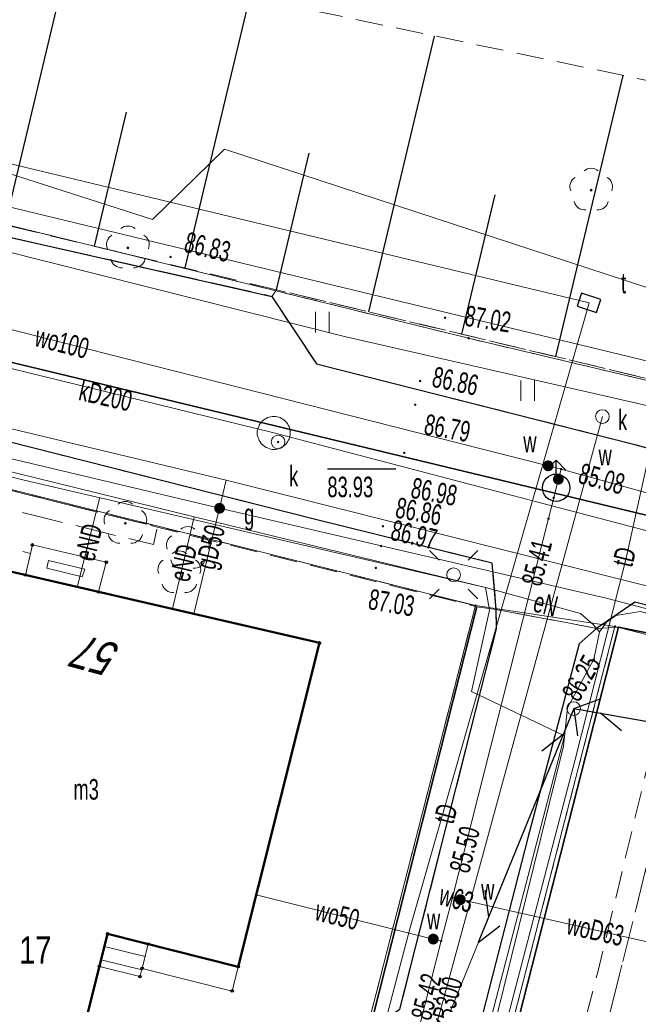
# Model space of a CAD drawing. Header units: metres. Extents: x 7504240 to 7504745, y 5782869 to 5783359.
# Tile 22 of 93: x 7504358 to 7504380, y 5782984 to 5783020. Entities that reach past the tile are written whole.
import ezdxf
from ezdxf.enums import TextEntityAlignment as Align

# ---------------------------------------------------------------- set-up
doc = ezdxf.new("R2010")
doc.units = ezdxf.units.M
doc.header["$MEASUREMENT"] = 0
for name, pattern in [('1.0_0.5', [1.5, 1, -0.5]), ('1.5_0.5', [2, 1.5, -0.5]), ('219-500', [0]), ('egug-500', [1, 0.5, -0.5]), ('l219_500', [0]), ('l32_500', [0]), ('sutp_500', [0])]:
    doc.linetypes.add(name, pattern=pattern)
doc.layers.get('0').update_dxf_attribs({"color": 2, "linetype": 'CONTINUOUS', "lineweight": 5})
for name, color, linetype in [('000 Inne (niezydentyfikowane)', 7, 'CONTINUOUS'), ('203-punkt graniczny', 7, 'CONTINUOUS'), ('211-numer działki ewidencyjnej', 7, 'CONTINUOUS'), ('216-obręb ewidencyjny', 7, 'CONTINUOUS'), ('218-kontur użytku gruntowego', 7, 'CONTINUOUS'), ('219-działka ewidencyjna', 7, 'CONTINUOUS'), ('312-budynek ewidencyjny', 7, 'CONTINUOUS'), ('312-oznaczenie budynku ewidencyjnego-Atr117', 7, 'CONTINUOUS'), ('352-schody', 7, 'CONTINUOUS'), ('Adres nieruchomości (na budynku)', 7, 'CONTINUOUS'), ('chodnik', 7, 'CONTINUOUS'), ('drzewo liściaste', 7, 'CONTINUOUS'), ('hydrant', 7, 'CONTINUOUS'), ('jezdnia', 7, 'CONTINUOUS'), ('komora podziemna', 7, 'CONTINUOUS'), ('krawężnik', 7, 'CONTINUOUS'), ('latarnia', 7, 'CONTINUOUS'), ('ogrodzenie trwałe', 7, 'CONTINUOUS'), ('pikieta sztuczna', 7, 'CONTINUOUS'), ('pikieta sztuczna-Atr2', 7, 'CONTINUOUS'), ('przewód elektroenergetyczny podziemny', 7, 'CONTINUOUS'), ('przewód elektroenergetyczny podziemny-Atr1', 7, 'CONTINUOUS'), ('przewód gazowy', 7, 'CONTINUOUS'), ('przewód gazowy-Atr1', 7, 'CONTINUOUS'), ('przewód kanalizacyjny', 7, 'CONTINUOUS'), ('przewód kanalizacyjny-Atr1', 7, 'CONTINUOUS'), ('przewód telekomunikacyjny napowietrzny', 7, 'CONTINUOUS'), ('przewód telekomunikacyjny podziemny', 7, 'CONTINUOUS'), ('przewód telekomunikacyjny podziemny-Atr1', 7, 'CONTINUOUS'), ('przewód wodociągowy', 7, 'CONTINUOUS'), ('przewód wodociągowy-Atr1', 7, 'CONTINUOUS'), ('Punkt budynku', 7, 'CONTINUOUS'), ('rzędna', 7, 'CONTINUOUS'), ('rzędna-Atr2', 7, 'CONTINUOUS'), ('rzędna-Atr3', 7, 'CONTINUOUS'), ('skarpa nieumocniona', 7, 'CONTINUOUS'), ('słup przewodów napowietrznych', 7, 'CONTINUOUS'), ('taras', 7, 'CONTINUOUS'), ('trawnik', 7, 'CONTINUOUS'), ('właz do komory lub kanału - okrągły', 7, 'CONTINUOUS'), ('właz do komory lub kanału - okrągły-Atr17', 7, 'CONTINUOUS'), ('właz do komory lub kanału - prostokątny', 7, 'CONTINUOUS'), ('właz do komory lub kanału - prostokątny-Atr17', 7, 'CONTINUOUS'), ('zasuwa lub zawór', 7, 'CONTINUOUS'), ('zasuwa lub zawór-Atr17', 7, 'CONTINUOUS')]:
    doc.layers.add(name, color=color, linetype=linetype)
doc.styles.get("Standard").update_dxf_attribs({"font": 'Working1250', "width": 0.75})
doc.linetypes.add('902-500', pattern='A,3.75,0,[1,ksztalty.shx,S=0.5,R=0,X=0,Y=0],3.75', length=7.5)

# ---------------------------------------------------------------- blocks, each defined once
blk = doc.blocks.new('OP021')
at = {"linetype": 'Continuous', "lineweight": 13}
h = blk.add_hatch(color=0, dxfattribs=at)
edge = h.paths.add_edge_path()
edge.add_arc((0, 0), 0.05, 0, 360)
at = {"color": 0, "linetype": 'Continuous', "lineweight": 13}
for centre, start, end in [((0, 0.4), 49.272, 130.728), ((-0.38, 0.124), 121.308, 202.548), ((0.38, 0.124), 337.452, 58.692), ((-0.235, -0.324), 193.221, 274.871), ((0.235, -0.324), 265.129, 346.779)]:
    blk.add_arc(centre, 0.4, start, end, dxfattribs=at)
blk = doc.blocks.new('PW01')
at = {"linetype": 'Continuous', "lineweight": 13}
h = blk.add_hatch(color=0, dxfattribs=at)
edge = h.paths.add_edge_path()
edge.add_arc((0, 0), 0.045, 0, 360)
blk = doc.blocks.new('US25')
at = {"linetype": 'Continuous', "lineweight": 0}
h = blk.add_hatch(color=0, dxfattribs=at)
edge = h.paths.add_edge_path()
edge.add_arc((0, 0), 0.2, 0, 360)
blk = doc.blocks.new('US22')
at = {"color": 0, "linetype": 'Continuous', "lineweight": 13}
blk.add_circle((0, 0), 0.25, dxfattribs=at)
blk = doc.blocks.new('SM01')
at = {"color": 0, "linetype": 'Continuous', "lineweight": 13}
for p, q in [((-0.53, 0.531), (-0.883, 0.884)), ((0.531, 0.531), (0.884, 0.884)), ((-0.53, -0.53), (-0.883, -0.883)), ((0.531, -0.53), (0.884, -0.883))]:
    blk.add_line(p, q, dxfattribs=at)
blk.add_circle((0, 0), 0.25, dxfattribs=at)
blk = doc.blocks.new('SUWH')
at = {"color": 0, "linetype": 'Continuous'}
for p in [(-0.354, 0.646), (0, 0.5), (0.354, 0.646)]:
    blk.add_line(p, (0, 1), dxfattribs=at)
blk.add_circle((0, 0), 0.5, dxfattribs=at)
blk = doc.blocks.new('US15')
at = {"color": 0, "linetype": 'Continuous', "lineweight": 13}
blk.add_circle((0, 0), 0.25, dxfattribs=at)
blk = doc.blocks.new('SUPWP')
at = {"color": 0, "linetype": 'Continuous'}
blk.add_lwpolyline([(-0.375, -0.25), (0.375, -0.25), (0.375, 0.25), (-0.375, 0.25)], close=True, dxfattribs=at)
blk = doc.blocks.new('TU04')
at = {"color": 0, "linetype": 'Continuous', "lineweight": 13}
for p, q in [((0, 0), (0, 0.75)), ((0.5, 0), (0.5, 0.75))]:
    blk.add_line(p, q, dxfattribs=at)
blk = doc.blocks.new('SUTP')
at = {"color": 0, "linetype": 'Continuous'}
for p, q in [((0, 0), (0.866, 0.5)), ((9.232, 0), (8.366, 0.5)), ((0, 0), (9.232, 0)), ((1.866, -0.5), (1, 0)), ((7.366, -0.5), (8.232, 0))]:
    blk.add_line(p, q, dxfattribs=at)
blk = doc.blocks.new('203')
at = {"linetype": 'Continuous', "lineweight": 0}
h = blk.add_hatch(color=0, dxfattribs=at)
edge = h.paths.add_edge_path()
edge.add_arc((0, 0), 0.045, 0, 360)
blk = doc.blocks.new('PUNKTBUD')
at = {"color": 0}
blk.add_circle((0, 0), 0.045, dxfattribs=at)

msp = doc.modelspace()

# ---------------------------------------------------------------- linework, layer by layer
at = {"layer": '000 Inne (niezydentyfikowane)', "color": 7, "linetype": 'Continuous', "lineweight": 25, "flags": 128}
for points in [[(7504357.08, 5783012.43), (7504359.39, 5783022.11)], [(7504363.66, 5783010.86), (7504366.02, 5783020.75)], [(7504370.37, 5783009.25), (7504372.78, 5783019.33)], [(7504377.21, 5783007.62), (7504379.67, 5783017.89)], [(7504360.35, 5783011.65), (7504361.52, 5783016.55)], [(7504367, 5783010.06), (7504368.19, 5783015.05)], [(7504373.77, 5783008.44), (7504374.99, 5783013.53)]]:
    msp.add_lwpolyline(points, dxfattribs=at)
at = {"layer": '216-obręb ewidencyjny', "color": 7, "linetype": 'l32_500', "lineweight": 35, "flags": 128}
msp.add_lwpolyline([(7504422.45, 5782991.73), (7504307.45, 5783019.41)], dxfattribs=at)
at = {"layer": '218-kontur użytku gruntowego', "color": 3, "linetype": 'egug-500', "lineweight": 18, "flags": 128}
for points in [[(7504315.56, 5783022.66), (7504374.02, 5783008.29)], [(7504307.45, 5783019.41), (7504422.45, 5782991.73)], [(7504374.02, 5783008.29), (7504409.83, 5782999.82)], [(7504349.4, 5783004.74), (7504374.27, 5782998.52)], [(7504374.27, 5782998.52), (7504366.22, 5782967.08)], [(7504379.37, 5782997.76), (7504371.1, 5782965.78)], [(7504412.19, 5782989.4), (7504379.37, 5782997.76)]]:
    msp.add_lwpolyline(points, dxfattribs=at)
at = {"layer": '219-działka ewidencyjna', "color": 7, "linetype": '219-500', "lineweight": 18, "flags": 128}
for points in [[(7504374.02, 5783008.29), (7504315.56, 5783022.66)], [(7504422.45, 5782991.73), (7504307.45, 5783019.41)], [(7504409.83, 5782999.82), (7504374.02, 5783008.29)], [(7504349.4, 5783004.74), (7504374.27, 5782998.52)], [(7504366.22, 5782967.08), (7504374.27, 5782998.52)], [(7504374.27, 5782998.52), (7504379.37, 5782997.76)], [(7504371.1, 5782965.78), (7504379.37, 5782997.76)], [(7504412.19, 5782989.4), (7504379.37, 5782997.76)]]:
    msp.add_lwpolyline(points, dxfattribs=at)
at = {"layer": '219-działka ewidencyjna', "color": 7, "linetype": 'l219_500', "lineweight": 18, "flags": 128}
msp.add_lwpolyline([(7504422.45, 5782991.73), (7504307.45, 5783019.41)], dxfattribs=at)
at = {"layer": '312-budynek ewidencyjny', "color": 7, "linetype": 'Continuous', "lineweight": 50, "flags": 128}
for points in [[(7504368.57, 5782997.16), (7504353.47, 5783000.64)], [(7504365.6, 5782985.33), (7504368.57, 5782997.16)], [(7504359.64, 5782981.79), (7504360.83, 5782986.53)], [(7504360.83, 5782986.53), (7504365.6, 5782985.33)]]:
    msp.add_lwpolyline(points, dxfattribs=at)
at = {"layer": '352-schody', "color": 7, "linetype": 'Continuous', "lineweight": 18, "flags": 128}
for points in [[(7504360.83, 5782986.53), (7504360.53, 5782985.34), (7504362.01, 5782984.97), (7504362.09, 5782985.27), (7504362.31, 5782986.16)], [(7504360.83, 5782986.53), (7504360.53, 5782985.34), (7504362.01, 5782984.97), (7504362.09, 5782985.27), (7504362.31, 5782986.16)], [(7504362.31, 5782986.16), (7504362.09, 5782985.27), (7504365.38, 5782984.44), (7504365.6, 5782985.33)], [(7504362.31, 5782986.16), (7504362.09, 5782985.27), (7504365.38, 5782984.44), (7504365.6, 5782985.33)]]:
    msp.add_lwpolyline(points, close=True, dxfattribs=at)
for points in [[(7504362.196, 5782985.7), (7504360.713, 5782986.064)], [(7504362.075, 5782985.215), (7504360.59, 5782985.579)]]:
    msp.add_lwpolyline(points, dxfattribs=at)
at = {"layer": 'chodnik', "color": 7, "linetype": '1.0_0.5', "lineweight": 18, "flags": 128}
for points in [[(7504353.03, 5783003.8), (7504353.45, 5783005.46), (7504368.43, 5783001.67), (7504374.88, 5783000.07), (7504375.03, 5782998.38), (7504374.32, 5782998.48), (7504362.65, 5783001.39)], [(7504458.59, 5782987.02), (7504454.65, 5782985.8), (7504450.6, 5782985.91), (7504450.6, 5782984.22), (7504448.79, 5782984.14), (7504446.14, 5782984.15), (7504442.89, 5782984.27), (7504441.37, 5782984.27), (7504440.4, 5782984.08), (7504440.48, 5782984.65), (7504437.57, 5782984.72), (7504437.52, 5782984.15), (7504433.64, 5782984.31), (7504430.76, 5782984.72), (7504429.04, 5782985.01), (7504427.84, 5782985.16), (7504424.91, 5782985.52), (7504420.02, 5782986.25), (7504416.62, 5782986.83), (7504416.43, 5782986.87), (7504415.17, 5782987.07), (7504415.66, 5782988.46), (7504412.32, 5782989.29), (7504404.95, 5782991.26), (7504401.17, 5782992.15), (7504400.03, 5782992.41), (7504383.8, 5782996.87), (7504379.5, 5782997.74), (7504378.7, 5782997.69), (7504380.09, 5782998.65), (7504396.6, 5782994.48), (7504405.37, 5782992.35), (7504413.65, 5782990.36), (7504424.96, 5782988.52), (7504427.73, 5782988.13), (7504430.56, 5782987.86), (7504437.74, 5782987.41), (7504442.13, 5782987.04), (7504449.03, 5782986.88)], [(7504383.32, 5782994.68), (7504382.96, 5782994.58), (7504382.72, 5782994.46), (7504382.21, 5782994.21), (7504382.03, 5782994.05), (7504381.75, 5782993.69), (7504381.56, 5782993.36), (7504381.44, 5782992.88), (7504381.12, 5782991.4), (7504377.66, 5782977.51), (7504376.76, 5782977.71), (7504378.74, 5782985.13), (7504380.8, 5782993.65), (7504381, 5782994.04), (7504381.23, 5782994.34), (7504381.51, 5782994.63), (7504381.78, 5782994.86), (7504382.08, 5782995.06), (7504382.35, 5782995.23), (7504382.81, 5782995.41), (7504383.35, 5782995.54), (7504384.89, 5782995.68), (7504385.42, 5782995.67), (7504386.96, 5782995.5), (7504387.79, 5782995.34), (7504391.99, 5782994.29), (7504399.87, 5782992.23), (7504400.03, 5782992.41), (7504401.17, 5782992.15), (7504400.37, 5782991.53), (7504399.69, 5782991.4), (7504394.35, 5782992.88), (7504392.24, 5782993.36), (7504390.54, 5782993.94), (7504386.51, 5782994.75), (7504385.93, 5782994.82), (7504385.59, 5782994.84), (7504385.16, 5782994.85), (7504384.29, 5782994.82), (7504383.6, 5782994.73)]]:
    msp.add_lwpolyline(points, close=True, dxfattribs=at)
at = {"layer": 'jezdnia', "color": 7, "linetype": '1.5_0.5', "lineweight": 18, "flags": 128}
for points in [[(7504258.91, 5783102.195), (7504259.32, 5783101.71), (7504260.19, 5783100.87), (7504261.03, 5783100.2), (7504262.23, 5783099.48), (7504263.58, 5783098.75), (7504271.27, 5783096.34), (7504273.07, 5783095.78), (7504273.4, 5783095.77), (7504279.31, 5783093.59), (7504279.17, 5783092.79), (7504278.85, 5783090.82), (7504278.64, 5783087.72), (7504278.81, 5783086.08), (7504282.18, 5783066.33), (7504283.44, 5783058.97), (7504284.42, 5783053.22), (7504284.91, 5783049.94), (7504285.49, 5783046.49), (7504285.84, 5783044.92), (7504286.31, 5783043.45), (7504286.85, 5783042.21), (7504287.36, 5783041.25), (7504289.58, 5783038.5), (7504293.54, 5783034.48), (7504295.7, 5783032.45), (7504300.71, 5783028.28), (7504305.95, 5783024.59), (7504308.28, 5783023.17), (7504310.62, 5783021.96), (7504313.43, 5783020.91), (7504340.95, 5783013.8), (7504343.87, 5783015), (7504366.83, 5783009.82), (7504368.46, 5783007.35), (7504380.09, 5783004.41), (7504392.58, 5783000.89), (7504409.71, 5782996.44), (7504418.79, 5782994.61), (7504427.67, 5782993.29), (7504438.12, 5782992.39), (7504446.48, 5782991.94), (7504453.86, 5782991.9), (7504457.37, 5782992.02), (7504461.74, 5782992.36), (7504466.89, 5782992.96), (7504475.17, 5782994.75), (7504481.39, 5782996.44), (7504489.89, 5782999.25), (7504498.82, 5783002.54), (7504509.98, 5783007.34), (7504522.54, 5783013.35), (7504529.26, 5783016.68), (7504538.28, 5783021.08), (7504546.06, 5783024.95), (7504563.03, 5783033.15), (7504576.07, 5783039.52), (7504582.27, 5783042.49), (7504590.59, 5783046.56), (7504598.34, 5783050.34), (7504604.14, 5783053.16), (7504612.18, 5783057.1), (7504619.41, 5783060.65), (7504623.25, 5783062.68), (7504628.55, 5783065.83), (7504632.69, 5783068.5), (7504637.19, 5783071.66), (7504640.42, 5783074.18), (7504646.93, 5783079.7), (7504651.35, 5783083.5), (7504656.24, 5783087.72), (7504659.96, 5783091.18), (7504663.58, 5783094.96), (7504668.61, 5783100.21), (7504672.24, 5783104.28), (7504673.98, 5783106.47), (7504676.16, 5783109.22), (7504677.92, 5783111.69), (7504683.21, 5783119.6), (7504692.97, 5783134.06), (7504697.28, 5783140.66), (7504703.94, 5783137.76), (7504702.01, 5783134.84), (7504700.11, 5783131.95), (7504682.52, 5783107.61), (7504681.53, 5783107.36), (7504680.83, 5783106.66), (7504679.47, 5783104.87), (7504671.52, 5783096.13), (7504667.4, 5783091.62), (7504665.49, 5783089.55), (7504663.61, 5783087.67), (7504662.46, 5783086.44), (7504660.96, 5783085.08), (7504658.9, 5783083.2), (7504656.05, 5783080.53), (7504654.45, 5783079), (7504652.94, 5783077.72), (7504651.64, 5783076.47), (7504650.36, 5783075.37), (7504648.75, 5783073.98), (7504646.46, 5783072.13), (7504645.81, 5783071.59), (7504644.26, 5783070.33), (7504641.19, 5783067.95), (7504637.74, 5783065.38), (7504634.35, 5783062.98), (7504630.46, 5783060.56), (7504628.13, 5783059.2), (7504623.19, 5783056.57), (7504609.99, 5783050.25), (7504604.6, 5783047.61), (7504591.25, 5783041.21), (7504585.49, 5783038.44), (7504574.11, 5783032.73), (7504572.98, 5783032.14), (7504571.83, 5783031.12), (7504570.86, 5783029.98), (7504570.06, 5783028.28), (7504569.86, 5783026.77), (7504569.7, 5783024.89), (7504570.78, 5783021.85), (7504573.24, 5783017.15), (7504573.89, 5783016.17), (7504582.776, 5783007.938)], [(7504577.831, 5783003.782), (7504558.98, 5783020.81), (7504558.19, 5783021.34), (7504557.01, 5783021.88), (7504555.95, 5783022.12), (7504554.68, 5783022.21), (7504552.44, 5783021.93), (7504550.87, 5783021.47), (7504550.03, 5783021.13), (7504542.66, 5783017.53), (7504537.48, 5783015.03), (7504523.13, 5783008.03), (7504517.19, 5783005.17), (7504514.08, 5783003.77), (7504502.02, 5782998.51), (7504488.87, 5782993.68), (7504484.23, 5782992.16), (7504480.8, 5782991.1), (7504476.85, 5782990.02), (7504473.94, 5782989.24), (7504470.36, 5782988.44), (7504467.43, 5782987.96), (7504464.96, 5782987.62), (7504462.36, 5782987.31), (7504458.59, 5782987.02), (7504449.03, 5782986.88), (7504442.13, 5782987.04), (7504437.74, 5782987.41), (7504430.56, 5782987.86), (7504427.73, 5782988.13), (7504424.96, 5782988.52), (7504413.65, 5782990.36), (7504405.37, 5782992.35), (7504396.6, 5782994.48), (7504380.09, 5782998.65), (7504378.7, 5782997.69), (7504375.03, 5782998.38), (7504374.88, 5783000.07), (7504368.43, 5783001.67), (7504353.45, 5783005.46), (7504353.03, 5783003.8), (7504350.27, 5783004.56), (7504350.7, 5783006.22), (7504338.73, 5783009.18), (7504327.02, 5783012.16), (7504317.39, 5783014.53), (7504311.06, 5783016.11), (7504310.08, 5783016.41), (7504309.45, 5783016.6), (7504308.89, 5783016.86), (7504307.34, 5783017.55), (7504306.48, 5783018.06), (7504305, 5783018.95), (7504300.2, 5783022.51), (7504296.41, 5783025.45), (7504290.27, 5783030.5), (7504289.3, 5783031.28), (7504288.43, 5783032.11), (7504287.13, 5783033.44), (7504286.42, 5783034.2), (7504285.74, 5783034.91), (7504285.14, 5783035.65), (7504284.47, 5783036.52), (7504283.9, 5783037.33), (7504282.84, 5783038.99), (7504282.4, 5783039.77), (7504281.96, 5783040.59), (7504281.75, 5783041.13), (7504281.47, 5783041.8), (7504281.28, 5783042.41), (7504281.2, 5783042.89), (7504280.37, 5783047.58), (7504276.97, 5783066.63), (7504274.5, 5783079.66), (7504273.59, 5783081.67), (7504272.03, 5783083.99), (7504270.85, 5783085.15), (7504269.08, 5783086.4), (7504267.35, 5783087.7), (7504266.48, 5783088.16), (7504264.89, 5783089.01), (7504263.28, 5783089.41), (7504262.39, 5783089.46), (7504261.52, 5783089.34), (7504260.42, 5783089.03), (7504259.51, 5783088.65), (7504258.89, 5783088.26), (7504258.31, 5783087.84), (7504257.46, 5783087.08), (7504256.96, 5783086.56), (7504256.52, 5783086.01), (7504256.18, 5783085.39), (7504254.9, 5783082.31), (7504255.4, 5783082.11), (7504255.2, 5783081.51), (7504254.64, 5783081.7), (7504250.768, 5783072.44)]]:
    msp.add_lwpolyline(points, dxfattribs=at)
for points in [[(7504353.03, 5783003.8), (7504362.65, 5783001.39), (7504362.51, 5783000.75), (7504354.45, 5783002.72), (7504354.09, 5783001.39), (7504358.01, 5783000.43), (7504357.83, 5782999.64), (7504353.47, 5783000.64), (7504353.34, 5783000.62), (7504353.04, 5783000.56), (7504352.77, 5783000.45), (7504352.56, 5783000.3), (7504352.42, 5783000.14), (7504352.28, 5782999.95), (7504352.18, 5782999.77), (7504352.18, 5782999.56), (7504352.18, 5782999.39), (7504352.24, 5782999.21), (7504352.31, 5782999.03), (7504352.45, 5782998.83), (7504352.67, 5782998.65), (7504352.93, 5782998.5), (7504352.75, 5782997.79), (7504353.33, 5782997.65), (7504352, 5782992.35), (7504350.41, 5782992.78), (7504346.18, 5782976.87), (7504344.57, 5782977.22), (7504343.68, 5782977.42), (7504344.53, 5782980.66), (7504345.62, 5782981.57), (7504348.49, 5782993.11), (7504346.68, 5782993.61), (7504349.41, 5783004.84), (7504350.27, 5783004.56)], [(7504375.03, 5782998.38), (7504378.7, 5782997.69), (7504378.06, 5782997.12), (7504376.19, 5782990.04), (7504373.83, 5782980.88), (7504369.17, 5782962.35), (7504367.57, 5782955.94), (7504366.77, 5782952.45), (7504365.27, 5782947.77), (7504362.36, 5782948.42), (7504361.78, 5782949.36), (7504361.89, 5782949.78), (7504362.74, 5782953.15), (7504363.78, 5782953.55), (7504365.35, 5782959.58), (7504364.54, 5782960.62), (7504364.62, 5782960.98), (7504364.98, 5782962.19), (7504366.14, 5782966.49), (7504367.31, 5782967.12), (7504370.43, 5782979.74), (7504369.84, 5782980.67), (7504369.84, 5782980.95), (7504370.41, 5782983.04), (7504371.51, 5782983.78), (7504375.04, 5782997.67)], [(7504401.17, 5782992.15), (7504404.95, 5782991.26), (7504395.21, 5782966.71), (7504392.43, 5782967.49), (7504394.18, 5782972.47), (7504383.79, 5782975.95), (7504377.66, 5782977.51), (7504381.12, 5782991.4), (7504381.44, 5782992.88), (7504381.56, 5782993.36), (7504381.75, 5782993.69), (7504382.03, 5782994.05), (7504382.21, 5782994.21), (7504382.72, 5782994.46), (7504382.96, 5782994.58), (7504383.32, 5782994.68), (7504383.6, 5782994.73), (7504384.29, 5782994.82), (7504385.16, 5782994.85), (7504385.59, 5782994.84), (7504385.93, 5782994.82), (7504386.51, 5782994.75), (7504390.54, 5782993.94), (7504389.99, 5782991.94), (7504384.94, 5782993.15), (7504382.3, 5782982.24), (7504383.13, 5782980.84), (7504382.51, 5782978.37), (7504385.12, 5782977.78), (7504387.08, 5782979.05), (7504389.92, 5782978.41), (7504390.36, 5782980.39), (7504394.23, 5782979.52), (7504394.92, 5782982.6), (7504397.53, 5782981.95), (7504400.21, 5782987.14), (7504400.39, 5782987.54), (7504400.52, 5782987.83), (7504400.57, 5782988.09), (7504400.52, 5782988.44), (7504400.44, 5782988.8), (7504400.33, 5782989.16), (7504400.17, 5782989.45), (7504399.95, 5782989.76), (7504399.76, 5782990.02), (7504399.51, 5782990.3), (7504399.14, 5782990.56), (7504398.6, 5782990.86), (7504395.25, 5782991.61), (7504395.07, 5782990.77), (7504393.99, 5782991.02), (7504394.35, 5782992.88), (7504399.69, 5782991.4), (7504400.37, 5782991.53)]]:
    msp.add_lwpolyline(points, close=True, dxfattribs=at)
at = {"layer": 'komora podziemna', "color": 34, "linetype": 'Continuous', "lineweight": 18, "flags": 128}
msp.add_lwpolyline([(7504367.5, 5783004.83), (7504367.5, 5783004.77), (7504367.49, 5783004.71), (7504367.48, 5783004.66), (7504367.46, 5783004.6), (7504367.43, 5783004.55), (7504367.4, 5783004.5), (7504367.36, 5783004.45), (7504367.33, 5783004.41), (7504367.28, 5783004.37), (7504367.23, 5783004.33), (7504367.18, 5783004.3), (7504367.13, 5783004.28), (7504367.08, 5783004.26), (7504367.02, 5783004.24), (7504366.96, 5783004.23), (7504366.9, 5783004.23), (7504366.84, 5783004.23), (7504366.78, 5783004.24), (7504366.73, 5783004.26), (7504366.67, 5783004.28), (7504366.62, 5783004.3), (7504366.57, 5783004.33), (7504366.52, 5783004.37), (7504366.48, 5783004.41), (7504366.44, 5783004.45), (7504366.4, 5783004.5), (7504366.37, 5783004.55), (7504366.35, 5783004.6), (7504366.33, 5783004.66), (7504366.31, 5783004.71), (7504366.3, 5783004.77), (7504366.3, 5783004.83), (7504366.3, 5783004.89), (7504366.31, 5783004.95), (7504366.33, 5783005.01), (7504366.35, 5783005.06), (7504366.37, 5783005.11), (7504366.4, 5783005.17), (7504366.44, 5783005.21), (7504366.48, 5783005.26), (7504366.52, 5783005.3), (7504366.57, 5783005.33), (7504366.62, 5783005.36), (7504366.67, 5783005.39), (7504366.73, 5783005.41), (7504366.78, 5783005.42), (7504366.84, 5783005.43), (7504366.9, 5783005.43), (7504366.96, 5783005.43), (7504367.02, 5783005.42), (7504367.08, 5783005.41), (7504367.13, 5783005.39), (7504367.18, 5783005.36), (7504367.23, 5783005.33), (7504367.28, 5783005.3), (7504367.33, 5783005.26), (7504367.36, 5783005.21), (7504367.4, 5783005.17), (7504367.43, 5783005.11), (7504367.46, 5783005.06), (7504367.48, 5783005.01), (7504367.49, 5783004.95), (7504367.5, 5783004.89)], close=True, dxfattribs=at)
at = {"layer": 'krawężnik', "color": 7, "linetype": 'Continuous', "lineweight": 25, "flags": 128}
for points in [[(7504287.36, 5783041.25), (7504289.58, 5783038.5), (7504293.54, 5783034.48), (7504295.7, 5783032.45), (7504300.71, 5783028.28), (7504305.95, 5783024.59), (7504308.28, 5783023.17), (7504310.62, 5783021.96), (7504313.43, 5783020.91), (7504340.95, 5783013.8), (7504343.87, 5783015), (7504366.83, 5783009.82), (7504368.46, 5783007.35), (7504380.09, 5783004.41)], [(7504375.03, 5782998.38), (7504374.88, 5783000.07), (7504368.43, 5783001.67), (7504353.45, 5783005.46), (7504353.03, 5783003.8)], [(7504517.19, 5783005.17), (7504514.08, 5783003.77), (7504502.02, 5782998.51), (7504488.87, 5782993.68), (7504484.23, 5782992.16), (7504480.8, 5782991.1), (7504476.85, 5782990.02), (7504473.94, 5782989.24), (7504470.36, 5782988.44), (7504467.43, 5782987.96), (7504464.96, 5782987.62), (7504462.36, 5782987.31), (7504458.59, 5782987.02), (7504449.03, 5782986.88), (7504442.13, 5782987.04), (7504437.74, 5782987.41), (7504430.56, 5782987.86), (7504427.73, 5782988.13), (7504424.96, 5782988.52), (7504413.65, 5782990.36), (7504405.37, 5782992.35), (7504396.6, 5782994.48), (7504380.09, 5782998.65)], [(7504380.09, 5783004.41), (7504392.58, 5783000.89), (7504409.71, 5782996.44), (7504418.79, 5782994.61), (7504427.67, 5782993.29), (7504438.12, 5782992.39), (7504446.48, 5782991.94), (7504453.86, 5782991.9), (7504457.37, 5782992.02), (7504461.74, 5782992.36), (7504466.89, 5782992.96), (7504475.17, 5782994.75)], [(7504380.09, 5782998.65), (7504378.7, 5782997.69), (7504378.06, 5782997.12), (7504376.19, 5782990.04), (7504373.83, 5782980.88), (7504369.17, 5782962.35), (7504367.57, 5782955.94), (7504366.77, 5782952.45), (7504365.27, 5782947.77)], [(7504370.41, 5782983.04), (7504371.51, 5782983.78), (7504375.04, 5782997.67), (7504375.03, 5782998.38)]]:
    msp.add_lwpolyline(points, dxfattribs=at)
at = {"layer": 'ogrodzenie trwałe', "color": 7, "linetype": '902-500', "lineweight": 35, "flags": 128}
for points in [[(7504370.55, 5782983.58), (7504374.32, 5782998.48)], [(7504400.03, 5782992.41), (7504383.8, 5782996.87), (7504379.5, 5782997.74), (7504373.01, 5782972.29)]]:
    msp.add_lwpolyline(points, dxfattribs=at)
at = {"layer": 'przewód elektroenergetyczny podziemny', "color": 1, "linetype": 'Continuous', "lineweight": 18, "flags": 128}
for points in [[(7504384.1, 5783005.02), (7504369.48, 5783008.35), (7504337.1, 5783016.5), (7504319.81, 5783021.01), (7504311.7, 5783023.18), (7504307.94, 5783024.38), (7504300.97, 5783030.35), (7504291.82, 5783037.94), (7504290.18, 5783039.21)], [(7504374.64, 5782999.18), (7504357.78, 5783003.11), (7504355.26, 5783003.74), (7504354.7, 5783004.01), (7504344.16, 5783006.76), (7504343.67, 5783006.82), (7504342.73, 5783007.11), (7504335.55, 5783008.93), (7504333.26, 5783009.51), (7504325.51, 5783011.47), (7504325.11, 5783011.54), (7504314.08, 5783014.26), (7504311.15, 5783015.01), (7504310.26, 5783015.48), (7504306.16, 5783016.34), (7504305.18, 5783016.72), (7504304.56, 5783017.12), (7504302.25, 5783018.72), (7504299.91, 5783020.71), (7504295.3, 5783024.52), (7504287.74, 5783030.95)], [(7504304.99, 5783016.29), (7504305.22, 5783016.55), (7504310.26, 5783015.48), (7504313.33, 5783014.45), (7504314.39, 5783013.86), (7504325.48, 5783011.22), (7504353.97, 5783004.23), (7504363.99, 5783001.77), (7504374.64, 5782999.18), (7504374.78, 5782998.35), (7504374.13, 5782995.39), (7504377.53, 5782993.77), (7504371.04, 5782968.86), (7504368.29, 5782958.09), (7504362.833, 5782936.687)], [(7504360.54, 5783002.47), (7504359.72, 5782999.2)], [(7504363.2, 5782998.4), (7504363.99, 5783001.77)], [(7504378.8, 5782997.56), (7504378.57, 5782997.83), (7504378.11, 5782998.23), (7504374.64, 5782999.18)], [(7504378.8, 5782997.56), (7504379.06, 5782997.92), (7504379.4, 5782998.16), (7504380.29, 5782998.31), (7504389.5, 5782995.99), (7504389.88, 5782995.6)], [(7504362.871, 5782936.641), (7504363.51, 5782938.74), (7504364.2, 5782941.1), (7504367.25, 5782952.8), (7504367.96, 5782955.72), (7504368.65, 5782958.73), (7504369.59, 5782962.87), (7504370.94, 5782967.94), (7504371.09, 5782969.33), (7504372.31, 5782972.46), (7504377.49, 5782993.39), (7504377.63, 5782994.79), (7504378.6, 5782996.56), (7504378.8, 5782997.56)]]:
    msp.add_lwpolyline(points, dxfattribs=at)
at = {"layer": 'przewód gazowy', "color": 52, "linetype": 'Continuous', "lineweight": 18, "flags": 128}
for points in [[(7504412.82, 5782991.12), (7504398.15, 5782994.76), (7504389, 5782997.11), (7504377.37, 5783000.04), (7504365.16, 5783003.11), (7504344.57, 5783008.03), (7504334.44, 5783010.66), (7504330.21, 5783011.8), (7504317.31, 5783015.02), (7504312.46, 5783016.29), (7504307.78, 5783017.61), (7504297.93, 5783024.17), (7504291.54, 5783029.76), (7504285.76, 5783035.2), (7504282.14, 5783037)], [(7504331.8, 5783010.09), (7504345.04, 5783006.8), (7504364.92, 5783002.08)], [(7504363.98, 5782998.22), (7504364.92, 5783002.08), (7504365.16, 5783003.11)], [(7504364.92, 5783002.08), (7504379.05, 5782998.8), (7504390.54, 5782995.8), (7504394.99, 5782994.51), (7504412.6, 5782990.16)]]:
    msp.add_lwpolyline(points, dxfattribs=at)
at = {"layer": 'przewód kanalizacyjny', "color": 34, "linetype": 'Continuous', "lineweight": 18, "flags": 128}
for points in [[(7504313.71, 5783017.78), (7504323.81, 5783015.32), (7504340.43, 5783011.22), (7504350.86, 5783008.79), (7504352.47, 5783008.37), (7504366.9, 5783004.83)], [(7504378.91, 5783005.43), (7504368.88, 5782968.67)], [(7504366.9, 5783004.83), (7504402.35, 5782995.53), (7504414.88, 5782992.4), (7504420.98, 5782990.91)]]:
    msp.add_lwpolyline(points, dxfattribs=at)
at = {"layer": 'przewód telekomunikacyjny napowietrzny', "color": 30, "linetype": 'sutp_500', "lineweight": 18, "flags": 128}
for points in [[(7504342.29, 5783016.69), (7504404.17, 5783001.75)], [(7504366.88, 5782967.83), (7504377.86, 5782994.76)], [(7504377.86, 5782994.76), (7504366.88, 5782967.83)], [(7504434, 5782984.92), (7504377.86, 5782994.76)]]:
    msp.add_lwpolyline(points, dxfattribs=at)
at = {"layer": 'przewód telekomunikacyjny podziemny', "color": 30, "linetype": 'Continuous', "lineweight": 18, "flags": 128}
for points in [[(7504308.3, 5783130.52), (7504314.06, 5783122.02), (7504301.1, 5783110.44), (7504294.62, 5783104.5), (7504293.31, 5783103.32), (7504286.56, 5783091.35), (7504290.45, 5783084.79), (7504288.13, 5783074.1), (7504288.98, 5783063.04), (7504290.59, 5783059.18), (7504292.7, 5783051.36), (7504295.74, 5783045.52), (7504291.64, 5783043.03), (7504298.44, 5783035.65), (7504312.58, 5783026.31), (7504331.96, 5783020.19), (7504337.43, 5783020.11), (7504339.95, 5783019.85), (7504362.47, 5783012.63), (7504365.1, 5783015.2), (7504381.87, 5783009.7)], [(7504378.42, 5783009.58), (7504313.22, 5783025.25)], [(7504381.87, 5783009.7), (7504379.77, 5783000.21), (7504377.92, 5782992.9), (7504375.19, 5782982.47), (7504372.85, 5782973.34), (7504372.36, 5782971.7), (7504371.58, 5782968.89), (7504371.16, 5782968.43), (7504371.3, 5782967.75), (7504369.6, 5782960.93), (7504365.18, 5782943.99), (7504363.44, 5782937.31), (7504363.165, 5782936.285)], [(7504378.42, 5783009.58), (7504371.87, 5782986.72), (7504363.91, 5782956.51), (7504359.797, 5782940.365)]]:
    msp.add_lwpolyline(points, dxfattribs=at)
at = {"layer": 'przewód wodociągowy', "color": 5, "linetype": 'Continuous', "lineweight": 18, "flags": 128}
for points in [[(7504264.53, 5783100.03), (7504264.81, 5783099.92), (7504278.59, 5783094.45), (7504278.57, 5783094), (7504278.1, 5783084.88), (7504286.23, 5783040.25), (7504287.3, 5783039.19), (7504287.51, 5783038.98), (7504293.48, 5783033.06), (7504307.98, 5783022), (7504317.4, 5783018.66), (7504327.14, 5783016.08), (7504327.63, 5783015.96), (7504330.31, 5783015.31), (7504332.31, 5783014.82), (7504347.98, 5783010.97), (7504376.93, 5783003.63), (7504377.4, 5783003.51)], [(7504510.65, 5783005.94), (7504508.6, 5783004.9), (7504499.67, 5783001.27), (7504497.18, 5783000.43), (7504492.25, 5782998.78), (7504487.51, 5782997.29), (7504481.83, 5782995.41), (7504476.45, 5782993.75), (7504472.87, 5782992.49), (7504468.9, 5782992.09), (7504455.95, 5782990.82), (7504445.41, 5782990.9), (7504442.18, 5782990.95), (7504438.24, 5782990.95), (7504422.56, 5782992.64), (7504415.16, 5782993.48), (7504393, 5782999.19), (7504377.4, 5783003.51)], [(7504377.4, 5783003.51), (7504377.3, 5783003.14), (7504377.22, 5783002.83), (7504377.13, 5783002.46), (7504376.94, 5783001.7), (7504373.43, 5782987.86), (7504373.02, 5782986.27), (7504365.8, 5782957.84), (7504364.79, 5782953.83)], [(7504373.02, 5782986.27), (7504372.73, 5782986.34), (7504366.26, 5782987.95)], [(7504373.43, 5782987.86), (7504373.72, 5782987.78)], [(7504383.13, 5782985.66), (7504373.72, 5782987.78)]]:
    msp.add_lwpolyline(points, dxfattribs=at)
at = {"layer": 'rzędna-Atr2', "color": 7, "flags": 128}
msp.add_lwpolyline([(7504368.86, 5783003.524), (7504371.365, 5783003.524)], dxfattribs=at)
at = {"layer": 'skarpa nieumocniona', "color": 7, "linetype": '1.0_0.5', "lineweight": 18, "flags": 128}
msp.add_lwpolyline([(7504380.26, 5783157.29), (7504360.6, 5783143.78), (7504316.18, 5783114.33), (7504308.12, 5783108.39), (7504301.16, 5783102.47), (7504297.24, 5783098.07), (7504295, 5783094.94), (7504291.32, 5783088.62), (7504289.64, 5783082.62), (7504289, 5783074.3), (7504289.05, 5783069.88), (7504290.14, 5783061.08), (7504292.11, 5783054.55), (7504294.02, 5783050.56), (7504299.26, 5783044.09), (7504307.08, 5783036.72), (7504312.87, 5783033.06), (7504316.58, 5783031.37), (7504328.4, 5783028.9), (7504351.13, 5783023.78), (7504363.39, 5783021.3), (7504413.85, 5783010.73), (7504431.69, 5783007.41), (7504436.75, 5783006.68), (7504449.41, 5783006.34), (7504455.77, 5783006.68), (7504466.29, 5783007.91), (7504473.68, 5783009.36), (7504480.69, 5783011.01), (7504494.41, 5783014.72), (7504506.9, 5783019.28), (7504519.45, 5783025.13), (7504534.08, 5783032.16), (7504551.57, 5783040.71), (7504569.46, 5783049.26), (7504587.18, 5783058.15), (7504598.88, 5783063.95), (7504609.85, 5783070.47), (7504626.84, 5783080.04), (7504636.35, 5783086.39), (7504644.85, 5783093.82), (7504653.4, 5783101.92), (7504661.84, 5783111.43), (7504671.68, 5783124.09), (7504681.81, 5783136.8), (7504682.99, 5783139.33), (7504682.99, 5783141.47), (7504681.9, 5783149.9), (7504687.5, 5783150.11), (7504691.23, 5783148.09), (7504688.67, 5783134.36), (7504687.62, 5783131.16), (7504670.58, 5783105.9), (7504665.57, 5783099.62), (7504660.83, 5783094.45), (7504651.28, 5783086.01), (7504639.63, 5783075.99), (7504633.77, 5783072.09), (7504616.16, 5783061.81), (7504605.84, 5783056.43), (7504578.71, 5783043.4), (7504537.89, 5783023.52), (7504518.91, 5783013.94), (7504507.93, 5783008.75), (7504501.44, 5783006.01), (7504493.81, 5783003.86), (7504483.25, 5783001.26), (7504466.9, 5782996.88), (7504461.31, 5782996.25), (7504448.12, 5782995.98), (7504439.68, 5782995.93), (7504424.97, 5782996.88), (7504417.47, 5782998.08), (7504402.32, 5783001.64), (7504382.41, 5783006.37), (7504367, 5783010.06), (7504349.55, 5783014.23), (7504312.94, 5783023.2), (7504304.88, 5783028.31), (7504298.92, 5783033.22), (7504294.33, 5783037.81), (7504290.06, 5783044.03), (7504286.84, 5783049.67), (7504284.73, 5783055.27), (7504283.46, 5783061.23), (7504282.72, 5783067.77), (7504282.14, 5783078.58), (7504282.35, 5783082.9), (7504283.67, 5783088.23), (7504285.41, 5783094.35), (7504288.53, 5783099.88), (7504292.8, 5783105.26), (7504299.13, 5783111.8), (7504305.14, 5783117.18), (7504311.05, 5783121.77), (7504324.28, 5783130.74), (7504335.99, 5783138.86), (7504380.83, 5783168.62), (7504391.47, 5783175.56), (7504419.98, 5783194.78), (7504441.54, 5783209.35), (7504458.79, 5783221.06), (7504464.22, 5783218.59), (7504462.78, 5783216.55), (7504450.84, 5783204.54), (7504448.08, 5783202.3), (7504441.38, 5783197.83), (7504424.07, 5783186.48), (7504393.68, 5783166.39)], close=True, dxfattribs=at)
msp.add_lwpolyline([(7504380.26, 5783157.29), (7504360.6, 5783143.78), (7504316.18, 5783114.33), (7504308.12, 5783108.39), (7504301.16, 5783102.47), (7504297.24, 5783098.07), (7504295, 5783094.94), (7504291.32, 5783088.62), (7504289.64, 5783082.62), (7504289, 5783074.3), (7504289.05, 5783069.88), (7504290.14, 5783061.08), (7504292.11, 5783054.55), (7504294.02, 5783050.56), (7504299.26, 5783044.09), (7504307.08, 5783036.72), (7504312.87, 5783033.06), (7504316.58, 5783031.37), (7504328.4, 5783028.9), (7504351.13, 5783023.78), (7504363.39, 5783021.3), (7504413.85, 5783010.73), (7504431.69, 5783007.41), (7504436.75, 5783006.68), (7504449.41, 5783006.34), (7504455.77, 5783006.68), (7504466.29, 5783007.91), (7504473.68, 5783009.36), (7504480.69, 5783011.01), (7504494.41, 5783014.72), (7504506.9, 5783019.28), (7504519.45, 5783025.13), (7504534.08, 5783032.16), (7504551.57, 5783040.71), (7504569.46, 5783049.26), (7504587.18, 5783058.15), (7504598.88, 5783063.95), (7504609.85, 5783070.47), (7504626.84, 5783080.04), (7504636.35, 5783086.39), (7504644.85, 5783093.82), (7504653.4, 5783101.92), (7504661.84, 5783111.43), (7504671.68, 5783124.09), (7504681.81, 5783136.8), (7504682.99, 5783139.33), (7504682.99, 5783141.47), (7504681.9, 5783149.9), (7504687.5, 5783150.11), (7504691.23, 5783148.09), (7504688.67, 5783134.36), (7504687.62, 5783131.16), (7504670.58, 5783105.9), (7504665.57, 5783099.62), (7504660.83, 5783094.45), (7504651.28, 5783086.01), (7504639.63, 5783075.99), (7504633.77, 5783072.09), (7504616.16, 5783061.81), (7504605.84, 5783056.43), (7504578.71, 5783043.4), (7504537.89, 5783023.52), (7504518.91, 5783013.94), (7504507.93, 5783008.75), (7504501.44, 5783006.01), (7504493.81, 5783003.86), (7504483.25, 5783001.26), (7504466.9, 5782996.88), (7504461.31, 5782996.25), (7504448.12, 5782995.98), (7504439.68, 5782995.93), (7504424.97, 5782996.88), (7504417.47, 5782998.08), (7504402.32, 5783001.64), (7504382.41, 5783006.37), (7504367, 5783010.06), (7504349.55, 5783014.23), (7504312.94, 5783023.2), (7504304.88, 5783028.31), (7504298.92, 5783033.22), (7504294.33, 5783037.81), (7504290.06, 5783044.03), (7504286.84, 5783049.67), (7504284.73, 5783055.27), (7504283.46, 5783061.23), (7504282.72, 5783067.77), (7504282.14, 5783078.58), (7504282.35, 5783082.9), (7504283.67, 5783088.23), (7504285.41, 5783094.35), (7504288.53, 5783099.88), (7504292.8, 5783105.26), (7504299.13, 5783111.8), (7504305.14, 5783117.18), (7504311.05, 5783121.77), (7504324.28, 5783130.74), (7504335.99, 5783138.86), (7504380.83, 5783168.62), (7504391.47, 5783175.56), (7504419.98, 5783194.78), (7504441.54, 5783209.35), (7504458.79, 5783221.06), (7504464.22, 5783218.59), (7504462.78, 5783216.55), (7504450.84, 5783204.54), (7504448.08, 5783202.3), (7504441.38, 5783197.83), (7504424.07, 5783186.48), (7504393.68, 5783166.39)], close=True, dxfattribs=at)
at = {"layer": 'taras', "color": 0, "lineweight": 18}
for p, q in [((7504357.83, 5782999.64), (7504358.08, 5783000.74)), ((7504358.08, 5783000.74), (7504360.78, 5783000.11)), ((7504358.673, 5783000.167), (7504358.613, 5782999.888)), ((7504359.991, 5782999.851), (7504358.673, 5783000.167)), ((7504360.78, 5783000.11), (7504360.49, 5782999.02)), ((7504360.49, 5782999.02), (7504357.83, 5782999.64)), ((7504358.613, 5782999.888), (7504359.895, 5782999.579)), ((7504359.895, 5782999.579), (7504359.991, 5782999.851))]:
    msp.add_line(p, q, dxfattribs=at)
at = {"layer": 'trawnik', "color": 7, "linetype": '1.0_0.5', "lineweight": 18, "flags": 128}
msp.add_lwpolyline([(7504691.23, 5783148.09), (7504691.28, 5783144.62), (7504691.32, 5783141.75), (7504691.36, 5783140.72), (7504691.28, 5783139.53), (7504691.11, 5783138.41), (7504690.82, 5783137.2), (7504690.57, 5783136.02), (7504690.01, 5783134.4), (7504689.44, 5783133.21), (7504688.74, 5783131.97), (7504687.9, 5783130.63), (7504687.34, 5783129.72), (7504686.29, 5783128.22), (7504684.5, 5783125.54), (7504681.33, 5783120.88), (7504678.4, 5783116.5), (7504676.07, 5783113.08), (7504677.92, 5783111.69), (7504676.16, 5783109.22), (7504673.98, 5783106.47), (7504672.24, 5783104.28), (7504668.61, 5783100.21), (7504663.58, 5783094.96), (7504659.96, 5783091.18), (7504656.24, 5783087.72), (7504651.35, 5783083.5), (7504646.93, 5783079.7), (7504640.42, 5783074.18), (7504637.19, 5783071.66), (7504632.69, 5783068.5), (7504628.55, 5783065.83), (7504623.25, 5783062.68), (7504619.41, 5783060.65), (7504612.18, 5783057.1), (7504604.14, 5783053.16), (7504598.34, 5783050.34), (7504590.59, 5783046.56), (7504582.27, 5783042.49), (7504576.07, 5783039.52), (7504563.03, 5783033.15), (7504546.06, 5783024.95), (7504538.28, 5783021.08), (7504529.26, 5783016.68), (7504522.54, 5783013.35), (7504509.98, 5783007.34), (7504498.82, 5783002.54), (7504489.89, 5782999.25), (7504481.39, 5782996.44), (7504475.17, 5782994.75), (7504466.89, 5782992.96), (7504461.74, 5782992.36), (7504457.37, 5782992.02), (7504453.86, 5782991.9), (7504446.48, 5782991.94), (7504438.12, 5782992.39), (7504427.67, 5782993.29), (7504418.79, 5782994.61), (7504409.71, 5782996.44), (7504392.58, 5783000.89), (7504380.09, 5783004.41), (7504368.46, 5783007.35), (7504366.83, 5783009.82), (7504367, 5783010.06), (7504382.41, 5783006.37), (7504402.32, 5783001.64), (7504417.47, 5782998.08), (7504424.97, 5782996.88), (7504439.68, 5782995.93), (7504461.31, 5782996.25), (7504466.9, 5782996.88), (7504483.25, 5783001.26), (7504493.81, 5783003.86), (7504501.44, 5783006.01), (7504507.93, 5783008.75), (7504518.91, 5783013.94), (7504537.89, 5783023.52), (7504578.71, 5783043.4), (7504605.84, 5783056.43), (7504616.16, 5783061.81), (7504633.77, 5783072.09), (7504639.63, 5783075.99), (7504645.78, 5783081.28), (7504651.28, 5783086.01), (7504660.83, 5783094.45), (7504661.5, 5783095.12), (7504665.57, 5783099.62), (7504670.58, 5783105.9), (7504687.62, 5783131.16), (7504688.67, 5783134.36)], close=True, dxfattribs=at)

# ---------------------------------------------------------------- block references
at = {"layer": '203-punkt graniczny', "color": 7, "linetype": 'Continuous', "lineweight": 18}
for p in [(7504374.02, 5783008.29), (7504374.27, 5782998.52), (7504379.37, 5782997.76)]:
    msp.add_blockref('203', p, dxfattribs=at)
at = {"layer": 'drzewo liściaste', "color": 94, "linetype": 'Continuous', "lineweight": 18}
for p in [(7504378.5, 5783013.7), (7504361.57, 5783011.59), (7504361.48, 5783001.53), (7504363.76, 5783000.61), (7504363.45, 5782999.72)]:
    msp.add_blockref('OP021', p, dxfattribs=at)
at = {"layer": 'hydrant', "color": 5, "linetype": 'Continuous', "lineweight": 18}
msp.add_blockref('SUWH', (7504377.22, 5783002.83), dxfattribs=at)
at = {"layer": 'latarnia', "color": 7, "linetype": 'Continuous', "lineweight": 18}
msp.add_blockref('SM01', (7504373.47, 5782999.65), dxfattribs=at)
at = {"layer": 'pikieta sztuczna', "color": 7, "linetype": 'Continuous', "lineweight": 13}
for p in [(7504363.13, 5783011.26), (7504373.16, 5783009.04), (7504372.25, 5783006.73), (7504372.07, 5783005.86), (7504371.67, 5783004.1), (7504370.89, 5783001.42), (7504370.82, 5783000.7), (7504370.63, 5782999.9)]:
    msp.add_blockref('PW01', p, dxfattribs=at)
at = {"layer": 'przewód telekomunikacyjny napowietrzny', "color": 30, "linetype": 'Continuous', "lineweight": 18}
for rotation in [350.058, 247.818]:
    msp.add_blockref('SUTP', (7504377.86, 5782994.76), dxfattribs=dict(at, rotation=rotation))
at = {"layer": 'Punkt budynku', "color": 5, "linetype": 'Continuous', "lineweight": 18}
for p in [(7504358.08, 5783000.74), (7504360.78, 5783000.11), (7504357.83, 5782999.64), (7504360.49, 5782999.02), (7504368.57, 5782997.16), (7504360.83, 5782986.53), (7504362.31, 5782986.16), (7504360.53, 5782985.34), (7504362.09, 5782985.27), (7504365.6, 5782985.33), (7504362.01, 5782984.97), (7504365.38, 5782984.44)]:
    msp.add_blockref('PUNKTBUD', p, dxfattribs=at)
at = {"layer": 'rzędna', "color": 34, "linetype": 'Continuous', "lineweight": 18}
msp.add_blockref('PW01', (7504367.06, 5783004.5), dxfattribs=at)
at = {"layer": 'rzędna', "color": 5, "linetype": 'Continuous', "lineweight": 18}
for p in [(7504377.4, 5783003.51), (7504377.13, 5783002.46), (7504376.94, 5783001.7), (7504373.43, 5782987.86), (7504373.02, 5782986.27)]:
    msp.add_blockref('PW01', p, dxfattribs=at)
at = {"layer": 'rzędna', "color": 1, "linetype": 'Continuous', "lineweight": 18}
msp.add_blockref('PW01', (7504378.6, 5782996.56), dxfattribs=at)
at = {"layer": 'słup przewodów napowietrznych', "color": 7, "linetype": 'Continuous', "lineweight": 18}
msp.add_blockref('US15', (7504377.86, 5782994.76), dxfattribs=at)
at = {"layer": 'trawnik', "color": 7, "linetype": 'Continuous', "lineweight": 18}
for p in [(7504368.429, 5783008.499), (7504375.929, 5783005.999)]:
    msp.add_blockref('TU04', p, dxfattribs=at)
at = {"layer": 'właz do komory lub kanału - okrągły', "color": 7, "linetype": 'Continuous', "lineweight": 18}
for p in [(7504378.91, 5783005.43), (7504367.06, 5783004.5)]:
    msp.add_blockref('US22', p, dxfattribs=at)
at = {"layer": 'właz do komory lub kanału - prostokątny', "color": 7, "linetype": 'Continuous', "lineweight": 18, "rotation": 341.84}
msp.add_blockref('SUPWP', (7504378.42, 5783009.58), dxfattribs=at)
at = {"layer": 'zasuwa lub zawór', "color": 5, "linetype": 'Continuous', "lineweight": 18}
for p in [(7504376.93, 5783003.63), (7504377.3, 5783003.14), (7504373.72, 5782987.78), (7504372.73, 5782986.34)]:
    msp.add_blockref('US25', p, dxfattribs=at)
at = {"layer": 'zasuwa lub zawór', "color": 52, "linetype": 'Continuous', "lineweight": 18, "rotation": 347.874}
msp.add_blockref('US25', (7504364.92, 5783002.08), dxfattribs=at)

# ---------------------------------------------------------------- texts
at = {"layer": '211-numer działki ewidencyjnej', "color": 7, "linetype": 'Continuous', "lineweight": 18, "width": 0.79}
msp.add_text('17', height=1, dxfattribs=at).set_placement((7504357.6, 5782985.44))
at = {"layer": '312-oznaczenie budynku ewidencyjnego-Atr117', "color": 7, "width": 0.667}
msp.add_text('m3', height=0.75, dxfattribs=at).set_placement((7504359.58, 5782991.21), align=Align.BOTTOM_LEFT)
at = {"layer": 'Adres nieruchomości (na budynku)', "color": 7, "linetype": 'Continuous', "lineweight": 25, "oblique": 15, "width": 0.79}
msp.add_text('57', height=1.25, rotation=164.874, dxfattribs=at).set_placement((7504360.49, 5782996.66), align=Align.MIDDLE_CENTER)
at = {"layer": 'pikieta sztuczna-Atr2', "color": 7, "width": 0.667}
for s, rotation, p in [('86.83', 346.364, (7504363.581, 5783011.457)), ('87.02', 351.115, (7504373.845, 5783008.752)), ('86.86', 348.274, (7504372.643, 5783006.528)), ('86.79', 349.653, (7504372.355, 5783004.792)), ('86.98', 349.33, (7504371.87, 5783002.47)), ('86.86', 349.809, (7504371.309, 5783001.746)), ('86.97', 347.089, (7504371.128, 5783000.933)), ('87.03', 350.451, (7504370.318, 5782998.4))]:
    msp.add_text(s, height=0.75, rotation=rotation, dxfattribs=at).set_placement(p)
at = {"layer": 'przewód elektroenergetyczny podziemny-Atr1', "color": 1, "width": 0.667}
for s, rotation, p in [('eND', 75.923, (7504360.13, 5783000.835)), ('eND', 76.807, (7504363.595, 5783000.085)), ('eN', 345.652, (7504376.84, 5782998.578))]:
    msp.add_text(s, height=0.75, rotation=rotation, dxfattribs=at).set_placement(p, align=Align.MIDDLE_CENTER)
at = {"layer": 'przewód gazowy-Atr1', "color": 52, "width": 0.667}
msp.add_text('gD50', height=0.75, rotation=76.314, dxfattribs=at).set_placement((7504364.575, 5783000.664), align=Align.MIDDLE_CENTER)
at = {"layer": 'przewód kanalizacyjny-Atr1', "color": 34, "width": 0.667}
for s, rotation, p in [('kD200', 347.136, (7504360.759, 5783006.191)), ('kB300', 74.739, (7504373.207, 5782984.009))]:
    msp.add_text(s, height=0.75, rotation=rotation, dxfattribs=at).set_placement(p, align=Align.MIDDLE_CENTER)
at = {"layer": 'przewód telekomunikacyjny podziemny-Atr1', "color": 30, "width": 0.667}
for rotation, p in [(76.205, (7504379.707, 5783000.304)), (75.253, (7504373.182, 5782990.925))]:
    msp.add_text('tD', height=0.75, rotation=rotation, dxfattribs=at).set_placement(p, align=Align.MIDDLE_CENTER)
at = {"layer": 'przewód wodociągowy-Atr1', "color": 5, "width": 0.667}
for s, rotation, p in [('wo100', 345.773, (7504358.21, 5783008.38)), ('wo50', 346.026, (7504368.45, 5782987.41)), ('woD63', -12.696, (7504377.64, 5782986.9))]:
    msp.add_text(s, height=0.75, rotation=rotation, dxfattribs=at).set_placement(p, align=Align.MIDDLE_LEFT)
msp.add_text('w63', height=0.75, rotation=-15.422, dxfattribs=at).set_placement((7504373.575, 5782987.82), align=Align.MIDDLE_CENTER)
at = {"layer": 'rzędna-Atr2', "color": 5, "width": 0.667}
for s, rotation, p in [('85.08', 344.521, (7504377.98, 5783003.02)), ('85.41', 75.769, (7504376.67, 5782999.19)), ('85.42', 75.75, (7504372.63, 5782983.33))]:
    msp.add_text(s, height=0.75, rotation=rotation, dxfattribs=at).set_placement(p)
at = {"layer": 'rzędna-Atr2', "color": 1, "width": 0.667}
msp.add_text('86.25', height=0.75, rotation=59.871, dxfattribs=at).set_placement((7504377.717, 5782995.152), align=Align.MIDDLE_LEFT)
at = {"layer": 'rzędna-Atr2', "color": 5, "width": 0.667}
msp.add_text('85.50', height=0.75, rotation=75.769, dxfattribs=at).set_placement((7504373.67, 5782988.8), align=Align.MIDDLE_LEFT)
at = {"layer": 'rzędna-Atr3', "color": 34, "width": 0.667}
msp.add_text('83.93', height=0.75, dxfattribs=at).set_placement((7504368.86, 5783002.257), align=Align.BOTTOM_LEFT)
at = {"layer": 'właz do komory lub kanału - okrągły-Atr17', "color": 7, "width": 0.667}
for p in [(7504379.482, 5783005.307), (7504367.462, 5783003.253)]:
    msp.add_text('k', height=0.75, dxfattribs=at).set_placement(p, align=Align.MIDDLE_LEFT)
at = {"layer": 'właz do komory lub kanału - prostokątny-Atr17', "color": 7, "width": 0.667}
msp.add_text('t', height=0.75, dxfattribs=at).set_placement((7504379.593, 5783010.307), align=Align.MIDDLE_LEFT)
at = {"layer": 'zasuwa lub zawór-Atr17', "color": 5, "width": 0.667}
for p in [(7504376.02, 5783004.5), (7504378.77, 5783004.02), (7504374.48, 5782988.15), (7504372.5, 5782987.07)]:
    msp.add_text('w', height=0.75, dxfattribs=at).set_placement(p, align=Align.MIDDLE_LEFT)
at = {"layer": 'zasuwa lub zawór-Atr17', "color": 52, "width": 0.667}
msp.add_text('g', height=0.75, dxfattribs=at).set_placement((7504365.816, 5783001.863), align=Align.MIDDLE_LEFT)

doc.saveas('drawing.dxf')
